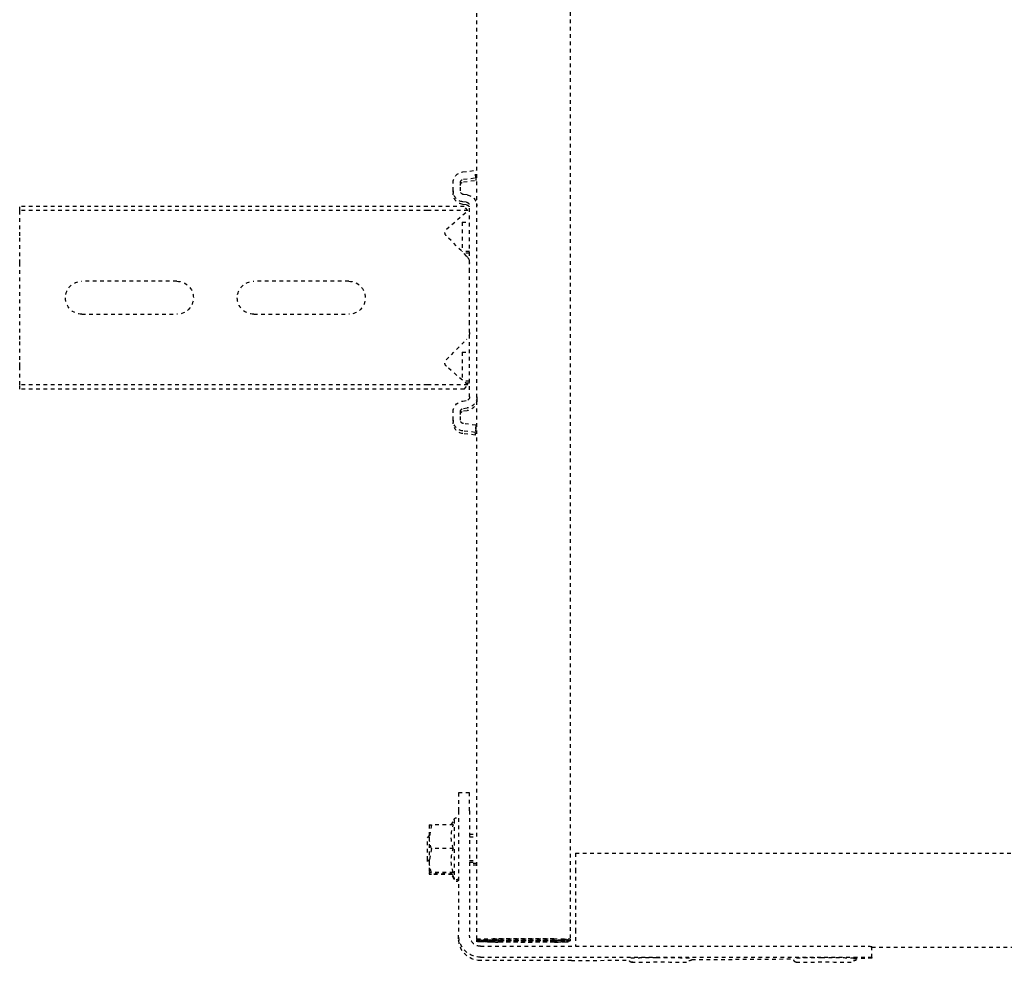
# Model space of a CAD drawing. Header units: centimetres. Extents: x 42630 to 130002, y 15 to 29179.
# Tile 84 of 165: x 51603 to 51630, y 5363 to 5389. Entities that reach past the tile are written whole.
import ezdxf

# ---------------------------------------------------------------- set-up
doc = ezdxf.new("R2010")
doc.units = ezdxf.units.CM
doc.header["$LTSCALE"] = 0.01
doc.linetypes.add('DASHED2', pattern=[9.525, 6.35, -3.175])
doc.layers.get('0').update_dxf_attribs({"color": 253})
doc.layers.add('CKDRZWI_', color=253, linetype='Continuous')

# ---------------------------------------------------------------- blocks, each defined once
blk = doc.blocks.new('A$7E8814B27261F1')
at = {"color": 7, "linetype": 'DASHED2', "ltscale": 10}
for p, q in [((3987.55, 4575), (3986.42, 4575)), ((3986.42, 4463.5), (3986.42, 4575)), ((3987.55, 4463.5), (3987.55, 4575)), ((3992.65, 4575), (3987.55, 4575)), ((3994.41, 4575), (3992.65, 4575)), ((4000.01, 4575), (3994.41, 4575)), ((4001.92, 4575), (4000.01, 4575)), ((4020.83, 4575), (4001.92, 4575)), ((4022.74, 4575), (4020.83, 4575)), ((4028.34, 4575), (4022.74, 4575)), ((4030.1, 4575), (4028.34, 4575)), ((4035.2, 4575), (4030.1, 4575)), ((4036.33, 4575), (4035.2, 4575)), ((4035.2, 4463.5), (4035.2, 4575)), ((4036.33, 4463.5), (4036.33, 4575)), ((4006.87, 4532), (4006.87, 4558)), ((4015.87, 4558), (4015.87, 4532)), ((4006.87, 4485), (4006.87, 4511)), ((4015.87, 4511), (4015.87, 4485)), ((3986.42, 4453.45), (3986.42, 4463.5)), ((3987.55, 4452.46), (3987.55, 4463.5)), ((4035.2, 4452.46), (4035.2, 4463.5)), ((4036.33, 4453.45), (4036.33, 4463.5)), ((4158.94, 4463.5), (4158.44, 4463)), ((4164.94, 4463.5), (4158.94, 4463.5)), ((4165.4, 4463.5), (4164.94, 4463.5)), ((4165.44, 4463), (4164.94, 4463.5)), ((4155.41, 4462.42), (4158.64, 4463)), ((4155.41, 4456.43), (4155.41, 4462.42)), ((4155.44, 4463), (4158.64, 4463)), ((4158.64, 4463), (4165.14, 4463)), ((4161.87, 4462.42), (4165.14, 4463)), ((4161.87, 4456.43), (4161.87, 4462.42)), ((4165.14, 4463), (4168.44, 4463)), ((4168.41, 4456.43), (4168.41, 4462.42)), ((4168.44, 4463), (4168.9, 4463)), ((4168.47, 4456.43), (4168.47, 4462.42)), ((4168.87, 4456.76), (4168.87, 4462.42)), ((4168.93, 4456.72), (4168.93, 4462.42)), ((3992.65, 4458.33), (3987.55, 4452.46)), ((4000.01, 4452.79), (3994.41, 4458.39)), ((4028.34, 4458.39), (4022.74, 4452.79)), ((4035.2, 4452.46), (4030.1, 4458.33)), ((3982.17, 4456.5), (3979.98, 4456.5)), ((3982.17, 4456.5), (3982.89, 4456.5)), ((4044.78, 4456.5), (4042.58, 4456.5)), ((4044.78, 4456.5), (4045.49, 4456.5)), ((4155.41, 4456.99), (4154.04, 4456.2)), ((4154.04, 4456.2), (4169.84, 4456.2)), ((4169.84, 4456.2), (4168.44, 4457.01)), ((4170.3, 4456.2), (4168.9, 4457.01)), ((4169.84, 4456.2), (4170.3, 4456.2)), ((3977, 4453.87), (3976.59, 4450.5)), ((3978.99, 4453.62), (3978.58, 4450.26)), ((3979.7, 4453.62), (3979.29, 4450.26)), ((3982.17, 4454.5), (3979.98, 4454.5)), ((3983.29, 4452.63), (3983.17, 4453.62)), ((3985.27, 4452.88), (3985.15, 4453.87)), ((3985.99, 4452.88), (3985.87, 4453.87)), ((3987.55, 4452.46), (3986.42, 4453.45)), ((3990.7, 4454), (3998.7, 4454)), ((3990.7, 4454), (3990.7, 4452)), ((3998.7, 4454), (3998.8, 4454)), ((3998.7, 4452), (3998.7, 4454)), ((3999.17, 4452), (3999.17, 4453.63)), ((4026.2, 4454), (4033.86, 4454)), ((4026.2, 4454), (4026.2, 4452)), ((4034.2, 4452), (4034.2, 4453.61)), ((4034.67, 4452), (4034.67, 4453.07)), ((4036.33, 4453.45), (4035.2, 4452.46)), ((4039.61, 4453.87), (4039.49, 4452.88)), ((4041.59, 4453.62), (4041.47, 4452.63)), ((4042.31, 4453.62), (4042.19, 4452.63)), ((4044.78, 4454.5), (4042.58, 4454.5)), ((4046.18, 4450.26), (4045.77, 4453.62)), ((4048.17, 4450.5), (4047.75, 4453.87)), ((4048.88, 4450.5), (4048.47, 4453.87)), ((4146.61, 4452), (4146.61, 4455)), ((4146.61, 4455), (4151.57, 4455)), ((4151.57, 4455), (4185.56, 4455)), ((4186.5, 4455), (4185.56, 4455)), ((4186.6, 4450), (711.34, 4450)), ((3978.58, 4450.26), (3976.59, 4450.5)), ((3978.58, 4450.26), (3979.29, 4450.26)), ((4001.92, 4452), (3986.26, 4452)), ((4004.23, 4452), (4001.92, 4452)), ((4018.52, 4452), (4004.23, 4452)), ((4020.83, 4452), (4018.52, 4452)), ((4038.49, 4452), (4020.83, 4452)), ((4046.18, 4450.26), (4048.17, 4450.5)), ((4046.18, 4450.26), (4046.9, 4450.26)), ((4046.9, 4450.26), (4048.88, 4450.5)), ((4048.17, 4450.5), (4048.88, 4450.5)), ((4151.57, 4452), (4146.61, 4452)), ((4151.57, 4452), (4185.56, 4452)), ((4157.94, 4452), (4157.94, 4450)), ((4158.7, 4452), (4158.7, 4450)), ((4165.17, 4452), (4165.17, 4450)), ((4165.64, 4452), (4165.64, 4450)), ((4165.94, 4450), (4165.94, 4452)), ((4166.4, 4450), (4166.4, 4452)), ((4186.6, 4450), (4186.85, 4450)), ((4187.07, 4450), (4186.85, 4450)), ((4187.32, 4450), (4187.07, 4450)), ((4186.85, 4448), (4186.6, 4448)), ((4186.91, 4448.79), (4186.98, 4446.06)), ((4187.07, 4448), (4187.32, 4448)), ((4187.44, 4446.06), (4187.38, 4448.79)), ((4188.56, 4449), (4188.56, 4346.97)), ((4191.56, 4449), (4191.56, 4346.97)), ((4192.5, 4430.63), (4192.5, 4449)), ((4186.56, 4429), (4186.56, 4445.5)), ((4186.58, 4445.5), (4186.58, 4429)), ((4186.97, 4444.21), (4186.91, 4446.91)), ((4187.03, 4445.5), (4187.03, 4429)), ((4187.05, 4429), (4187.05, 4445.5)), ((4187.37, 4446.91), (4187.44, 4444.21)), ((4186.97, 4444.21), (4186.58, 4444.21)), ((4187.44, 4444.21), (4187.05, 4444.21)), ((4186.93, 4426.81), (4186.97, 4428.8)), ((4187.44, 4428.8), (4187.4, 4426.81)), ((4186.93, 4426.81), (4186.59, 4426.81)), ((4186.6, 4426.5), (4186.62, 4426.5)), ((4186.62, 4426.5), (4186.62, 4424.5)), ((4186.94, 4425), (4186.93, 4426.81)), ((4186.98, 4426.99), (4186.94, 4425)), ((4187.4, 4426.81), (4187.06, 4426.81)), ((4187.08, 4426.5), (4187.07, 4426.5)), ((4187.08, 4424.5), (4187.08, 4426.5)), ((4187.4, 4426.81), (4187.41, 4425)), ((4187.41, 4425), (4187.45, 4426.99)), ((711.34, 4424.5), (4186.6, 4424.5)), ((4186.62, 4424.5), (4186.6, 4424.5)), ((4186.94, 4425), (4186.62, 4425)), ((4186.62, 4424.5), (4187.07, 4424.5)), ((4187.07, 4424.5), (4187.08, 4424.5)), ((4187.41, 4425), (4187.08, 4425)), ((4192.48, 4424.17), (4192.36, 4408.3)), ((4163.1, 4423), (4167.57, 4423)), ((4163.1, 4423), (4163.1, 327)), ((4167.57, 4423), (4184.06, 4423)), ((4184.06, 4423), (4188.56, 4423)), ((4192.23, 4391.24), (4192.03, 4363.21)), ((4191.91, 4346.98), (4191.9, 4345.5)), ((4191.61, 4341.97), (4188.61, 4341.97)), ((4188.85, 4341.97), (4188.85, 408.03)), ((4191.61, 4341.97), (4191.83, 4341.97))]:
    blk.add_line(p, q, dxfattribs=at)
for centre, radius, start, end in [((4011.37, 4558), 4.5, 0, 180), ((4011.37, 4532), 4.5, 180, 0), ((4011.37, 4511), 4.5, 0, 180), ((4011.37, 4485), 4.5, 180, 0), ((4159.72, 4462.47), 4.31, 172.9062, 180.6366), ((4158.53, 4453.07), 9.93, 70.3005, 89.3422), ((4165.02, 4452.88), 10.12, 70.4904, 89.3522), ((4172.72, 4462.47), 4.31, 172.9062, 180.6366), ((4164.12, 4462.46), 4.36, 359.401, 7.0562), ((4173.18, 4462.47), 4.31, 172.9062, 180.6366), ((3993.56, 4457.54), 1.2, 45, 139), ((4029.19, 4457.54), 1.2, 41, 135), ((4154.04, 4455.6), 0.6, 90, 270), ((4158.64, 4447.63), 9.37, 69.8159, 110.1841), ((4165.14, 4447.45), 9.56, 70.0132, 109.9868), ((4169.84, 4455.6), 0.6, 270, 90), ((4170.3, 4455.6), 0.6, 270, 90), ((4001.92, 4454.7), 2.7, 225, 270), ((4020.83, 4454.7), 2.7, 270, 315)]:
    blk.add_arc(centre, radius, start, end, dxfattribs=at)
for centre, major_axis, ratio, start_param, end_param in [((3979.98, 4453.5), (0, 3), 0.999962, 0, 1.448623), ((3982.17, 4453.5), (0, -3), 0.999962, 1.692969, 3.141593), ((3982.89, 4453.5), (0, -3), 0.999962, 1.692969, 3.141593), ((4042.58, 4453.5), (0, 3), 0.999962, 0, 1.448623), ((4044.78, 4453.5), (0, -3), 0.999962, 1.692969, 3.141593), ((4045.49, 4453.5), (0, -3), 0.999962, 1.692969, 3.141593), ((3979.98, 4453.5), (0, 1), 0.999962, 0, 1.448623), ((3980.7, 4453.5), (0, 1), 0.999962, 0, 1.448623), ((3982.17, 4453.5), (0, -1), 0.999962, 1.692969, 3.141593), ((3986.26, 4453), (0, -1), 0.999962, 4.834562, 6.283185), ((3986.98, 4453), (0, -1), 0.999962, 4.834562, 6.283185), ((4038.49, 4453), (0, 1), 0.999962, 3.141593, 4.590216), ((4042.58, 4453.5), (0, 1), 0.999962, 0, 1.448623), ((4043.3, 4453.5), (0, 1), 0.999962, 0, 1.448623), ((4044.78, 4453.5), (0, -1), 0.999962, 1.692969, 3.141593), ((4185.56, 4449), (0, -6), 0.999962, 1.570796, 3.141593), ((4186.5, 4449), (0, 6), 0.999962, 4.712389, 6.283185), ((3986.26, 4453), (0, -3), 0.999962, 4.834562, 6.283185), ((4038.49, 4453), (0, 3), 0.999962, 3.141593, 4.590216), ((4039.21, 4453), (0, 3), 0.999962, 3.141593, 4.590216), ((4185.56, 4449), (0, -3), 0.999962, 1.570796, 3.141593), ((4186.6, 4445.5), (0, -4.5), 0.008727, 3.141593, 4.712389), ((4186.85, 4430), (0, 20), 0.008727, 5.934119, 6.283185), ((4187.07, 4445.5), (0, -4.5), 0.008727, 3.141593, 4.712389), ((4187.32, 4430), (0, -20), 0.008727, 2.792527, 3.141593), ((4186.6, 4445.5), (0, 2.5), 0.008727, 0, 1.570796), ((4186.85, 4430), (0, -18), 0.008727, 2.792527, 3.141593), ((4187.07, 4445.5), (0, 2.5), 0.008727, 0, 1.570796), ((4187.32, 4430), (0, 18), 0.008727, 5.934119, 6.283185), ((4186.94, 4436.5), (0, 10.5), 0.008727, 3.577925, 5.855196), ((4187.41, 4436.5), (0, -10.5), 0.008727, 0.436332, 2.713603), ((4186.94, 4436.5), (0, -8.5), 0.008727, 0.436332, 2.704803), ((4187.41, 4436.5), (0, 8.5), 0.008727, 3.577925, 5.846396), ((4186.6, 4429), (0, -4.5), 0.008727, 4.712389, 6.283185), ((4186.6, 4429), (0, 2.5), 0.008727, 1.570796, 3.141593), ((4187.07, 4429), (0, -4.5), 0.008727, 4.712389, 6.283185), ((4187.07, 4429), (0, 2.5), 0.008727, 1.570796, 3.141593), ((4192.41, 4430.63), (0, -10), 0.008727, 0.868012, 1.570796), ((4192.94, 4399.8), (0, 7.9), 0.008727, 0, 3.141593), ((4192.94, 4399.8), (0, 7.9), 0.008727, 6.268069, 6.283185), ((4191.74, 4399.8), (0, 7.9), 0.008727, 1.436101, 3.141593), ((4192.94, 4354.8), (0, 7.9), 0.008727, 0, 3.141593), ((4192.94, 4354.8), (0, 7.9), 0.008727, 6.268069, 6.283185), ((4191.74, 4354.8), (0, 7.9), 0.008727, 1.436101, 3.141593), ((4188.61, 4346.97), (0, -5), 0.008727, 4.712389, 6.283185), ((4191.61, 4346.97), (0, 5), 0.008727, 1.570796, 3.141593), ((4191.83, 4351.97), (0, -10), 0.008727, 0, 0.868012)]:
    blk.add_ellipse(centre, major_axis=major_axis, ratio=ratio, start_param=start_param, end_param=end_param, dxfattribs=at)
for points, knots in [([(4168.41, 4456.43), (4168.41, 4456.6), (4168.42, 4456.75), (4168.43, 4456.95), (4168.43, 4457.01), (4168.44, 4457.01), (4168.44, 4457.01), (4168.44, 4457.01)], [0, 0, 0, 0, 0.25, 0.25, 0.5, 0.5, 0.5083284, 0.5083284, 0.5083284, 0.5083284]), ([(4192.96, 4407.38), (4192.95, 4407.54), (4192.93, 4407.69), (4192.95, 4407.76), (4192.9, 4407.92), (4192.84, 4408.03), (4192.74, 4408.16), (4192.57, 4408.27), (4192.35, 4408.31), (4192.14, 4408.28), (4191.97, 4408.19), (4191.87, 4408.08), (4191.8, 4407.98), (4191.77, 4407.89), (4191.75, 4407.83), (4191.74, 4407.78), (4191.73, 4407.72), (4191.72, 4407.52), (4191.7, 4406.7), (4191.68, 4404.59), (4191.67, 4402.45), (4191.67, 4401.2), (4191.67, 4400.84)], [0.4679523, 0.4679523, 0.4679523, 0.4679523, 0.5226093, 0.5419823, 0.5459281, 0.550613, 0.5569908, 0.5641798, 0.5719987, 0.5803439, 0.5868466, 0.5922879, 0.596927, 0.6007021, 0.6040085, 0.6081559, 0.6157521, 0.6380484, 0.7559458, 0.8577585, 0.9645625, 1, 1, 1, 1]), ([(4192.94, 4362.71), (4192.94, 4362.74), (4192.95, 4362.76), (4192.9, 4362.92), (4192.84, 4363.03), (4192.74, 4363.16), (4192.57, 4363.27), (4192.35, 4363.31), (4192.14, 4363.28), (4191.97, 4363.19), (4191.87, 4363.08), (4191.8, 4362.98), (4191.77, 4362.89), (4191.75, 4362.83), (4191.74, 4362.78), (4191.73, 4362.72), (4191.72, 4362.52), (4191.7, 4361.7), (4191.68, 4359.59), (4191.67, 4357.45), (4191.67, 4356.2), (4191.67, 4355.84)], [0.5226093, 0.5226093, 0.5226093, 0.5226093, 0.5419823, 0.5459281, 0.550613, 0.5569908, 0.5641798, 0.5719987, 0.5803439, 0.5868466, 0.5922879, 0.596927, 0.6007021, 0.6040085, 0.6081559, 0.6157521, 0.6380484, 0.7559458, 0.8577585, 0.9645625, 1, 1, 1, 1])]:
    blk.add_open_spline(points, degree=3, knots=knots, dxfattribs=at)
for points in [[(4192.28, 4391.3), (4192.38, 4391.24), (4192.49, 4391.49), (4192.58, 4392.05)], [(4192.28, 4346.3), (4192.38, 4346.24), (4192.49, 4346.49), (4192.58, 4347.05)]]:
    blk.add_open_spline(points, degree=3, dxfattribs=at)

msp = doc.modelspace()

# ---------------------------------------------------------------- block references
at = {"layer": 'CKDRZWI_', "xscale": -0.1, "yscale": 0.1, "zscale": 0.1, "rotation": 89.99999999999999}
msp.add_blockref('A$7E8814B27261F1', (52060.429, 5782.604), dxfattribs=at)

doc.saveas('drawing.dxf')
